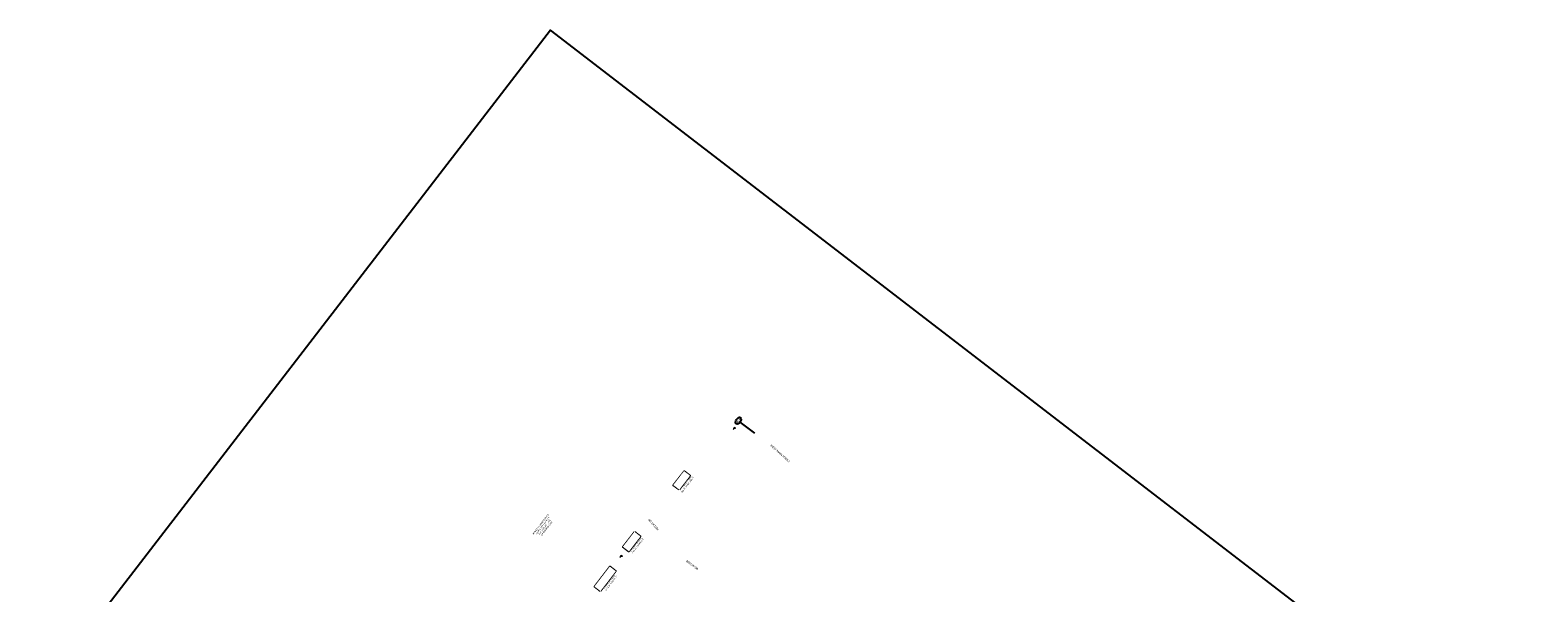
# Model space of a CAD drawing. Header units: feet. Extents: x 2204748 to 2209851, y 304262 to 307692.
# Tile 11 of 13: x 2204748 to 2207300, y 306740 to 307692. Entities that reach past the tile are written whole.
import ezdxf

# ---------------------------------------------------------------- set-up
doc = ezdxf.new("R2010")
doc.units = ezdxf.units.FT
doc.header["$MEASUREMENT"] = 0
doc.set_wipeout_variables(frame=1)
doc.linetypes.add('setbackex', pattern=[1.4, 1.3, -0.1])
for name, color, linetype in [('0_Text+_Line_Mask', 9, 'Continuous'), ('DV_X_Owner_Labels', 7, 'setbackex'), ('DV_X_Text', 7, 'Continuous'), ('RW_X_Text', 7, 'Continuous'), ('UT_P_Water_Text', 7, 'Continuous')]:
    doc.layers.add(name, color=color, linetype=linetype)
doc.styles.add('Simplex Normal (0.14)', font='calibri.ttf', dxfattribs={"height": 0.14})
doc.styles.add('Slanted Normal (0.125) Font 31', font='calibrii.ttf', dxfattribs={"width": 0.9, "height": 0.125})
doc.styles.add('Slanted-Sub Title', font='calibriz.ttf', dxfattribs={"height": 0.17})
doc.styles.add('Straight-Normal', font='calibrib.ttf', dxfattribs={"height": 0.14})

# ---------------------------------------------------------------- blocks, each defined once
blk = doc.blocks.new('PL')
at = {"layer": 'DV_X_Text', "char_height": 0.14, "attachment_point": 1, "style": 'Simplex Normal (0.14)'}
for s, insert, width in [('{\\Fsimplex|c0;\\Q15;P}', (-0.03, 0.11), 0.1522), ('{\\Fsimplex|c0;\\Q15;L}', (0, 0.07), 0.0512)]:
    blk.add_mtext(s, dxfattribs=dict(at, insert=insert, width=width))

msp = doc.modelspace()

# ---------------------------------------------------------------- linework, layer by layer
msp.add_lwpolyline([(2207740.39, 306067.86), (2205628.39, 307692.48), (2204747.86, 306547.79), (2206915.51, 304880.36)], close=True)
at = {"layer": '0_Text+_Line_Mask'}
for points in [[(2205846.51, 306914.4), (2205836.39, 306922.19), (2205854.57, 306945.82), (2205864.69, 306938.04)], [(2205770.56, 306842.99), (2205780.76, 306835.14), (2205761.34, 306809.89), (2205751.14, 306817.74)], [(2205713.15, 306742.58), (2205702.98, 306750.4), (2205728.9, 306784.1), (2205739.07, 306776.28)]]:
    msp.add_lwpolyline(points, close=True, dxfattribs=at)
at = {"layer": 'UT_P_Water_Text'}
msp.add_lwpolyline([(2205974.37, 307010.02), (2205949.54, 307028.72)], dxfattribs=at)
msp.add_ellipse((2205946.44, 307031.05), major_axis=(-3.52, -5.45), ratio=0.5969319, dxfattribs=at)

# ---------------------------------------------------------------- block references
at = {"layer": 'DV_X_Text', "xscale": 20, "yscale": 20, "zscale": 20}
for p, rotation in [((2205938.55, 307018.69), 311.0309274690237), ((2205746.9, 306801.99), 311.0272434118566)]:
    msp.add_blockref('PL', p, dxfattribs=dict(at, rotation=rotation))

# ---------------------------------------------------------------- texts
at = {"layer": 'DV_X_Owner_Labels', "char_height": 2.5, "width": 97.223, "attachment_point": 2, "rotation": 52.19452, "style": 'Slanted Normal (0.125) Font 31'}
for s, insert in [('KEITH L. BEACHY\\PAMANDA L. BEACHY\\PO.R. 1418, PG. 377\\PA.P.#58-00175.000\\P604 W. MAIN STREET', (2205846.35, 306933.56)), ('KENNETH D. HERSHBERGER\\PCHERYL HERSHBERGER\\PO.R. 1408, PG. 1776\\PA.P.#58-00351.001', (2205611.02, 306856.61)), ('MATTHEW D. ADAMS\\PRUTH L. ADAMS\\PO.R. 1535, PG. 345\\PA.P.#58-00351.000\\P124 S.W. CHURCH ST', (2205761.75, 306829.47)), ('KENNETH D. HERSHBERGER\\PCHERYL HERSHBERGER\\PD.V. 500, PG. 799\\PA.P.#58-00303.000\\P132 S.W. CHURCH ST', (2205717.11, 306767))]:
    msp.add_mtext(s, dxfattribs=dict(at, insert=insert))
at = {"layer": 'RW_X_Text', "style": 'Slanted-Sub Title'}
for s, rotation, p in [('WEST MAIN STREET', 317.64767, (2206000.13, 306988.77)), ('BEECHY DR', 130.73709, (2205811.93, 306847.25)), ('BEECHY DR', 323.02752, (2205857.74, 306792.61))]:
    msp.add_text(s, height=3.4, rotation=rotation, dxfattribs=at).set_placement(p)
at = {"layer": 'UT_P_Water_Text', "insert": (2205946.44, 307031.05), "char_height": 2.8, "width": 13.0687, "attachment_point": 5, "rotation": 52.159, "style": 'Straight-Normal'}
msp.add_mtext('{\\W0.9;WC-8}', dxfattribs=at)

# ---------------------------------------------------------------- next in the draw order: wipeouts: each hides what was drawn before it
for points in [[(2205846.51, 306914.4), (2205836.39, 306922.19), (2205854.57, 306945.82), (2205864.69, 306938.04)], [(2205770.56, 306842.99), (2205780.76, 306835.14), (2205761.34, 306809.89), (2205751.14, 306817.74)], [(2205713.15, 306742.58), (2205702.98, 306750.4), (2205728.9, 306784.1), (2205739.07, 306776.28)]]:
    msp.add_wipeout(points).dxf.layer = '0_Text+_Line_Mask'

doc.saveas('drawing.dxf')
